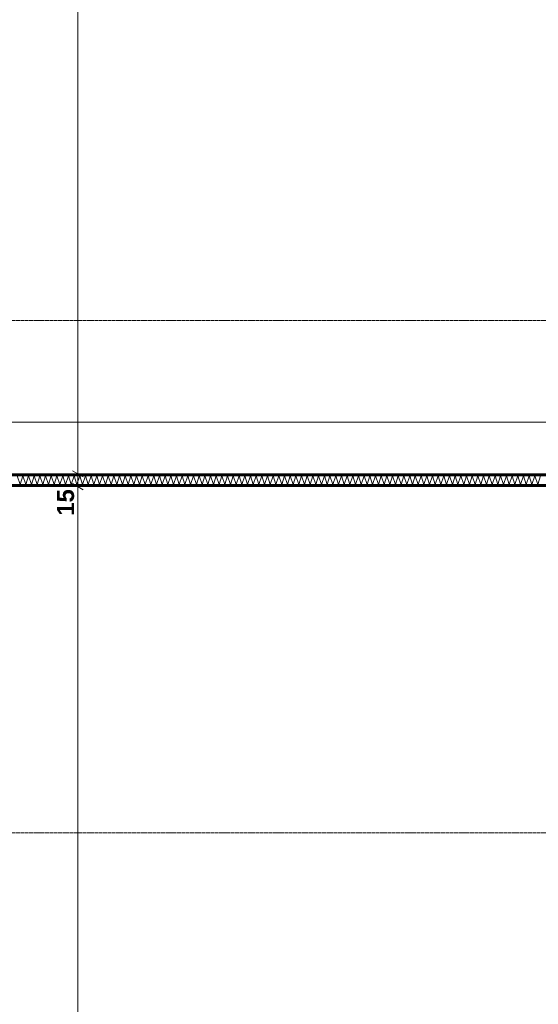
# Model space of a CAD drawing. Extents: x -7314 to 11761, y 144 to 9383.
# Tile 68 of 193: x 1435 to 2043, y 3586 to 4739. Entities that reach past the tile are written whole.
import ezdxf
from ezdxf.xclip import XClip

# ---------------------------------------------------------------- set-up
doc = ezdxf.new("R2010")
doc.units = 0
doc.header["$MEASUREMENT"] = 0
doc.header["$XCLIPFRAME"] = 0
doc.linetypes.add('Krawędzie ukryte', pattern=[68, 48, -20])
doc.linetypes.add('Wipeout_Contour', pattern=[20000, 0, -20000])
for name, color, linetype in [('FORMA - Arch 01 - 220-A Ściany', 7, 'Continuous'), ('FORMA - Arch 01 - 410-K Osie', 7, 'Continuous'), ('FORMA - Arch 04 - Wymiary ogólne', 7, 'Continuous')]:
    doc.layers.add(name, color=color, linetype=linetype)
doc.styles.add('STYL_AUTOMATYCZNY_9', font='arial.ttf')
pattern_1 = [(0, (4185.3, -5972.398), (0, 7.5), [0, -7.5])]

# ---------------------------------------------------------------- blocks, each defined once
blk = doc.blocks.new('*X44')
at = {"layer": 'FORMA - Arch 01 - 220-A Ściany', "color": 7, "linetype": 'Continuous', "lineweight": 5, "ltscale": 0.025}
for p, q in [((1432, 4204.9), (1435.3, 4194.9)), ((1435.3, 4194.9), (1438.6, 4204.9)), ((1438.6, 4204.9), (1442, 4194.9)), ((1442, 4194.9), (1445.3, 4204.9)), ((1445.3, 4204.9), (1448.6, 4194.9)), ((1448.6, 4194.9), (1452, 4204.9)), ((1452, 4204.9), (1455.3, 4194.9)), ((1455.3, 4194.9), (1458.6, 4204.9)), ((1458.6, 4204.9), (1462, 4194.9)), ((1462, 4194.9), (1465.3, 4204.9)), ((1465.3, 4204.9), (1468.6, 4194.9)), ((1468.6, 4194.9), (1472, 4204.9)), ((1472, 4204.9), (1475.3, 4194.9)), ((1475.3, 4194.9), (1478.6, 4204.9)), ((1478.6, 4204.9), (1482, 4194.9)), ((1482, 4194.9), (1485.3, 4204.9)), ((1485.3, 4204.9), (1488.6, 4194.9)), ((1488.6, 4194.9), (1492, 4204.9)), ((1492, 4204.9), (1495.3, 4194.9)), ((1495.3, 4194.9), (1498.6, 4204.9)), ((1498.6, 4204.9), (1502, 4194.9)), ((1502, 4194.9), (1505.3, 4204.9)), ((1505.3, 4204.9), (1508.6, 4194.9)), ((1508.6, 4194.9), (1512, 4204.9)), ((1512, 4204.9), (1515.3, 4194.9)), ((1515.3, 4194.9), (1518.6, 4204.9)), ((1518.6, 4204.9), (1522, 4194.9)), ((1522, 4194.9), (1525.3, 4204.9)), ((1525.3, 4204.9), (1528.6, 4194.9)), ((1528.6, 4194.9), (1532, 4204.9)), ((1532, 4204.9), (1535.3, 4194.9)), ((1535.3, 4194.9), (1538.6, 4204.9)), ((1538.6, 4204.9), (1542, 4194.9)), ((1542, 4194.9), (1545.3, 4204.9)), ((1545.3, 4204.9), (1548.6, 4194.9)), ((1548.6, 4194.9), (1552, 4204.9)), ((1552, 4204.9), (1555.3, 4194.9)), ((1555.3, 4194.9), (1558.6, 4204.9)), ((1558.6, 4204.9), (1562, 4194.9)), ((1562, 4194.9), (1565.3, 4204.9)), ((1565.3, 4204.9), (1568.6, 4194.9)), ((1568.6, 4194.9), (1572, 4204.9)), ((1572, 4204.9), (1575.3, 4194.9)), ((1575.3, 4194.9), (1578.6, 4204.9)), ((1578.6, 4204.9), (1582, 4194.9)), ((1582, 4194.9), (1585.3, 4204.9)), ((1585.3, 4204.9), (1588.6, 4194.9)), ((1588.6, 4194.9), (1592, 4204.9)), ((1592, 4204.9), (1595.3, 4194.9)), ((1595.3, 4194.9), (1598.6, 4204.9)), ((1598.6, 4204.9), (1602, 4194.9)), ((1602, 4194.9), (1605.3, 4204.9)), ((1605.3, 4204.9), (1608.6, 4194.9)), ((1608.6, 4194.9), (1612, 4204.9)), ((1612, 4204.9), (1615.3, 4194.9)), ((1615.3, 4194.9), (1618.6, 4204.9)), ((1618.6, 4204.9), (1622, 4194.9)), ((1622, 4194.9), (1625.3, 4204.9)), ((1625.3, 4204.9), (1628.6, 4194.9)), ((1628.6, 4194.9), (1632, 4204.9)), ((1632, 4204.9), (1635.3, 4194.9)), ((1635.3, 4194.9), (1638.6, 4204.9)), ((1638.6, 4204.9), (1642, 4194.9)), ((1642, 4194.9), (1645.3, 4204.9)), ((1645.3, 4204.9), (1648.6, 4194.9)), ((1648.6, 4194.9), (1652, 4204.9)), ((1652, 4204.9), (1655.3, 4194.9)), ((1655.3, 4194.9), (1658.6, 4204.9)), ((1658.6, 4204.9), (1662, 4194.9)), ((1662, 4194.9), (1665.3, 4204.9)), ((1665.3, 4204.9), (1668.6, 4194.9)), ((1668.6, 4194.9), (1672, 4204.9)), ((1672, 4204.9), (1675.3, 4194.9)), ((1675.3, 4194.9), (1678.6, 4204.9)), ((1678.6, 4204.9), (1682, 4194.9)), ((1682, 4194.9), (1685.3, 4204.9)), ((1685.3, 4204.9), (1688.6, 4194.9)), ((1688.6, 4194.9), (1692, 4204.9)), ((1692, 4204.9), (1695.3, 4194.9)), ((1695.3, 4194.9), (1698.6, 4204.9)), ((1698.6, 4204.9), (1702, 4194.9)), ((1702, 4194.9), (1705.3, 4204.9)), ((1705.3, 4204.9), (1708.6, 4194.9)), ((1708.6, 4194.9), (1712, 4204.9)), ((1712, 4204.9), (1715.3, 4194.9)), ((1715.3, 4194.9), (1718.6, 4204.9)), ((1718.6, 4204.9), (1722, 4194.9)), ((1722, 4194.9), (1725.3, 4204.9)), ((1725.3, 4204.9), (1728.6, 4194.9)), ((1728.6, 4194.9), (1732, 4204.9)), ((1732, 4204.9), (1735.3, 4194.9)), ((1735.3, 4194.9), (1738.6, 4204.9)), ((1738.6, 4204.9), (1742, 4194.9)), ((1742, 4194.9), (1745.3, 4204.9)), ((1745.3, 4204.9), (1748.6, 4194.9)), ((1748.6, 4194.9), (1752, 4204.9)), ((1752, 4204.9), (1755.3, 4194.9)), ((1755.3, 4194.9), (1758.6, 4204.9)), ((1758.6, 4204.9), (1762, 4194.9)), ((1762, 4194.9), (1765.3, 4204.9)), ((1765.3, 4204.9), (1768.6, 4194.9)), ((1768.6, 4194.9), (1772, 4204.9)), ((1772, 4204.9), (1775.3, 4194.9)), ((1775.3, 4194.9), (1778.6, 4204.9)), ((1778.6, 4204.9), (1782, 4194.9)), ((1782, 4194.9), (1785.3, 4204.9)), ((1785.3, 4204.9), (1788.6, 4194.9)), ((1788.6, 4194.9), (1792, 4204.9)), ((1792, 4204.9), (1795.3, 4194.9)), ((1795.3, 4194.9), (1798.6, 4204.9)), ((1798.6, 4204.9), (1802, 4194.9)), ((1802, 4194.9), (1805.3, 4204.9)), ((1805.3, 4204.9), (1808.6, 4194.9)), ((1808.6, 4194.9), (1812, 4204.9)), ((1812, 4204.9), (1815.3, 4194.9)), ((1815.3, 4194.9), (1818.6, 4204.9)), ((1818.6, 4204.9), (1822, 4194.9)), ((1822, 4194.9), (1825.3, 4204.9)), ((1825.3, 4204.9), (1828.6, 4194.9)), ((1828.6, 4194.9), (1832, 4204.9)), ((1832, 4204.9), (1835.3, 4194.9)), ((1835.3, 4194.9), (1838.6, 4204.9)), ((1838.6, 4204.9), (1842, 4194.9)), ((1842, 4194.9), (1845.3, 4204.9)), ((1845.3, 4204.9), (1848.6, 4194.9)), ((1848.6, 4194.9), (1852, 4204.9)), ((1852, 4204.9), (1855.3, 4194.9)), ((1855.3, 4194.9), (1858.6, 4204.9)), ((1858.6, 4204.9), (1862, 4194.9)), ((1862, 4194.9), (1865.3, 4204.9)), ((1865.3, 4204.9), (1868.6, 4194.9)), ((1868.6, 4194.9), (1872, 4204.9)), ((1872, 4204.9), (1875.3, 4194.9)), ((1875.3, 4194.9), (1878.6, 4204.9)), ((1878.6, 4204.9), (1882, 4194.9)), ((1882, 4194.9), (1885.3, 4204.9)), ((1885.3, 4204.9), (1888.6, 4194.9)), ((1888.6, 4194.9), (1892, 4204.9)), ((1892, 4204.9), (1895.3, 4194.9)), ((1895.3, 4194.9), (1898.6, 4204.9)), ((1898.6, 4204.9), (1902, 4194.9)), ((1902, 4194.9), (1905.3, 4204.9)), ((1905.3, 4204.9), (1908.6, 4194.9)), ((1908.6, 4194.9), (1912, 4204.9)), ((1912, 4204.9), (1915.3, 4194.9)), ((1915.3, 4194.9), (1918.6, 4204.9)), ((1918.6, 4204.9), (1922, 4194.9)), ((1922, 4194.9), (1925.3, 4204.9)), ((1925.3, 4204.9), (1928.6, 4194.9)), ((1928.6, 4194.9), (1932, 4204.9)), ((1932, 4204.9), (1935.3, 4194.9)), ((1935.3, 4194.9), (1938.6, 4204.9)), ((1938.6, 4204.9), (1942, 4194.9)), ((1942, 4194.9), (1945.3, 4204.9)), ((1945.3, 4204.9), (1948.6, 4194.9)), ((1948.6, 4194.9), (1952, 4204.9)), ((1952, 4204.9), (1955.3, 4194.9)), ((1955.3, 4194.9), (1958.6, 4204.9)), ((1958.6, 4204.9), (1962, 4194.9)), ((1962, 4194.9), (1965.3, 4204.9)), ((1965.3, 4204.9), (1968.6, 4194.9)), ((1968.6, 4194.9), (1972, 4204.9)), ((1972, 4204.9), (1975.3, 4194.9)), ((1975.3, 4194.9), (1978.6, 4204.9)), ((1978.6, 4204.9), (1982, 4194.9)), ((1982, 4194.9), (1985.3, 4204.9)), ((1985.3, 4204.9), (1988.6, 4194.9)), ((1988.6, 4194.9), (1992, 4204.9)), ((1992, 4204.9), (1995.3, 4194.9)), ((1995.3, 4194.9), (1998.6, 4204.9)), ((1998.6, 4204.9), (2002, 4194.9)), ((2002, 4194.9), (2005.3, 4204.9)), ((2005.3, 4204.9), (2008.6, 4194.9)), ((2008.6, 4194.9), (2012, 4204.9)), ((2012, 4204.9), (2015.3, 4194.9)), ((2015.3, 4194.9), (2018.6, 4204.9)), ((2018.6, 4204.9), (2022, 4194.9)), ((2022, 4194.9), (2025.3, 4204.9)), ((2025.3, 4204.9), (2028.6, 4194.9)), ((2028.6, 4194.9), (2032, 4204.9)), ((2032, 4204.9), (2035.3, 4194.9)), ((2035.3, 4194.9), (2038.6, 4204.9)), ((2038.6, 4204.9), (2042, 4194.9)), ((2042, 4194.9), (2045.3, 4204.9))]:
    blk.add_line(p, q, dxfattribs=at)
blk = doc.blocks.new('Rysunek_1_1', base_point=(4185.3, -5972.4))
at = {"layer": 'FORMA - Arch 01 - 410-K Osie', "color": 7, "linetype": 'Krawędzie ukryte', "lineweight": 13, "ltscale": 0.025}
for p, q in [((3420.8, 4386.9), (587.6, 4386.9)), ((3420.8, 3786.9), (587.6, 3786.9))]:
    blk.add_line(p, q, dxfattribs=at)
at = {"layer": 'FORMA - Arch 04 - Wymiary ogólne', "color": 154, "linetype": 'Continuous', "lineweight": 13, "ltscale": 0.025}
blk.add_line((3398, 4268), (914, 4268), dxfattribs=at)
at = {"color": 254, "linetype": 'Wipeout_Contour', "lineweight": 0, "ltscale": 19431.659416}
blk.add_wipeout([(3398, 4207.4), (929, 4207.4), (929, 4206.2), (3398, 4206.2)], dxfattribs=at).dxf.layer = 'FORMA - Arch 01 - 220-A Ściany'
at = {"color": 254, "linetype": 'Wipeout_Contour', "lineweight": 0, "ltscale": 19463.725434}
blk.add_wipeout([(1099.8, 4192.4), (3398, 4192.4), (3398, 4193.7), (1099.8, 4193.7)], dxfattribs=at).dxf.layer = 'FORMA - Arch 01 - 220-A Ściany'
at = {"layer": 'FORMA - Arch 01 - 220-A Ściany', "linetype": 'Continuous', "lineweight": 5}
h = blk.add_hatch(dxfattribs=at)
h.set_pattern_fill('Gips_0001', style=0, pattern_type=2)
h.set_pattern_definition(pattern_1)
h.paths.add_polyline_path([(3398, 4207.4), (929, 4207.4), (929, 4206.2), (3398, 4206.2)])
h = blk.add_hatch(dxfattribs=at)
h.set_pattern_fill('Gips_0001', style=0, pattern_type=2)
h.set_pattern_definition(pattern_1)
h.paths.add_polyline_path([(1099.8, 4192.4), (3398, 4192.4), (3398, 4193.7), (1099.8, 4193.7)])
at = {"layer": 'FORMA - Arch 04 - Wymiary ogólne', "color": 154, "linetype": 'Continuous', "lineweight": 13, "insert": (1498.9, 4158.3), "char_height": 20, "width": 30.509, "attachment_point": 7, "rotation": 90, "style": 'STYL_AUTOMATYCZNY_9'}
blk.add_mtext('\\A1;{\\pql;\\fArial|b1|i0|c238|p0;\\W1.000000;15}', dxfattribs=at)
at = {"color": 254, "linetype": 'Wipeout_Contour', "lineweight": 0, "ltscale": 19427.273492}
blk.add_wipeout([(3398, 4206.2), (929, 4206.2), (929, 4204.9), (3398, 4204.9)], dxfattribs=at).dxf.layer = 'FORMA - Arch 01 - 220-A Ściany'
at = {"color": 254, "linetype": 'Wipeout_Contour', "lineweight": 0, "ltscale": 19467.452305}
blk.add_wipeout([(1098.5, 4193.7), (3398, 4193.7), (3398, 4194.9), (1098.5, 4194.9)], dxfattribs=at).dxf.layer = 'FORMA - Arch 01 - 220-A Ściany'
at = {"layer": 'FORMA - Arch 01 - 220-A Ściany', "linetype": 'Continuous', "lineweight": 5}
h = blk.add_hatch(dxfattribs=at)
h.set_pattern_fill('Gips_0001', style=0, pattern_type=2)
h.set_pattern_definition(pattern_1)
h.paths.add_polyline_path([(3398, 4206.2), (929, 4206.2), (929, 4204.9), (3398, 4204.9)])
h = blk.add_hatch(dxfattribs=at)
h.set_pattern_fill('Gips_0001', style=0, pattern_type=2)
h.set_pattern_definition(pattern_1)
h.paths.add_polyline_path([(1098.5, 4193.7), (3398, 4193.7), (3398, 4194.9), (1098.5, 4194.9)])
at = {"color": 254, "linetype": 'Wipeout_Contour', "lineweight": 0, "ltscale": 19486.448802}
blk.add_wipeout([(1097.3, 4194.9), (3398, 4194.9), (3398, 4204.9), (1097.3, 4204.9)], dxfattribs=at).dxf.layer = 'FORMA - Arch 01 - 220-A Ściany'
at = {"layer": 'FORMA - Arch 01 - 220-A Ściany', "color": 7, "linetype": 'Continuous', "lineweight": 13, "ltscale": 0.025}
for p, q in [((3398, 4206.2), (929, 4206.2)), ((3398, 4204.9), (1097.3, 4204.9)), ((1097.3, 4194.9), (3398, 4194.9)), ((1098.5, 4193.7), (3398, 4193.7))]:
    blk.add_line(p, q, dxfattribs=at)
at = {"layer": 'FORMA - Arch 01 - 220-A Ściany', "color": 7, "linetype": 'Continuous', "lineweight": 15, "ltscale": 0.025, "flags": 128}
for points in [[(3398, 4207.4), (929, 4207.4)], [(1099.8, 4192.4), (3398, 4192.4)]]:
    blk.add_lwpolyline(points, dxfattribs=at)
at = {"layer": 'FORMA - Arch 04 - Wymiary ogólne', "color": 154, "linetype": 'Continuous', "lineweight": 13, "ltscale": 0.025}
for p, q in [((1502.9, 4207.4), (1502.9, 7495.3)), ((1496.7, 4211), (1509.2, 4203.8)), ((1512.3, 4207.4), (1493.5, 4207.4)), ((1502.9, 4192.4), (1502.9, 4207.4)), ((1512.3, 4192.4), (1493.5, 4192.4)), ((1496.7, 4196), (1509.2, 4188.8)), ((1502.9, 2594.4), (1502.9, 4192.4))]:
    blk.add_line(p, q, dxfattribs=at)
at = {"color": 7, "linetype": 'Continuous', "lineweight": 13, "ltscale": 0.025}
blk.add_blockref('*X44', (0, 0), dxfattribs=at)

msp = doc.modelspace()

# ---------------------------------------------------------------- block references
at = {"lineweight": 20}
ref = msp.add_blockref('Rysunek_1_1', (4185.29965, -5972.39804), dxfattribs=at)
XClip(ref).set_block_clipping_path([(254.0251470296, 246.5573808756), (9689.7973583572, 9358.9497337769)])

doc.saveas('drawing.dxf')
